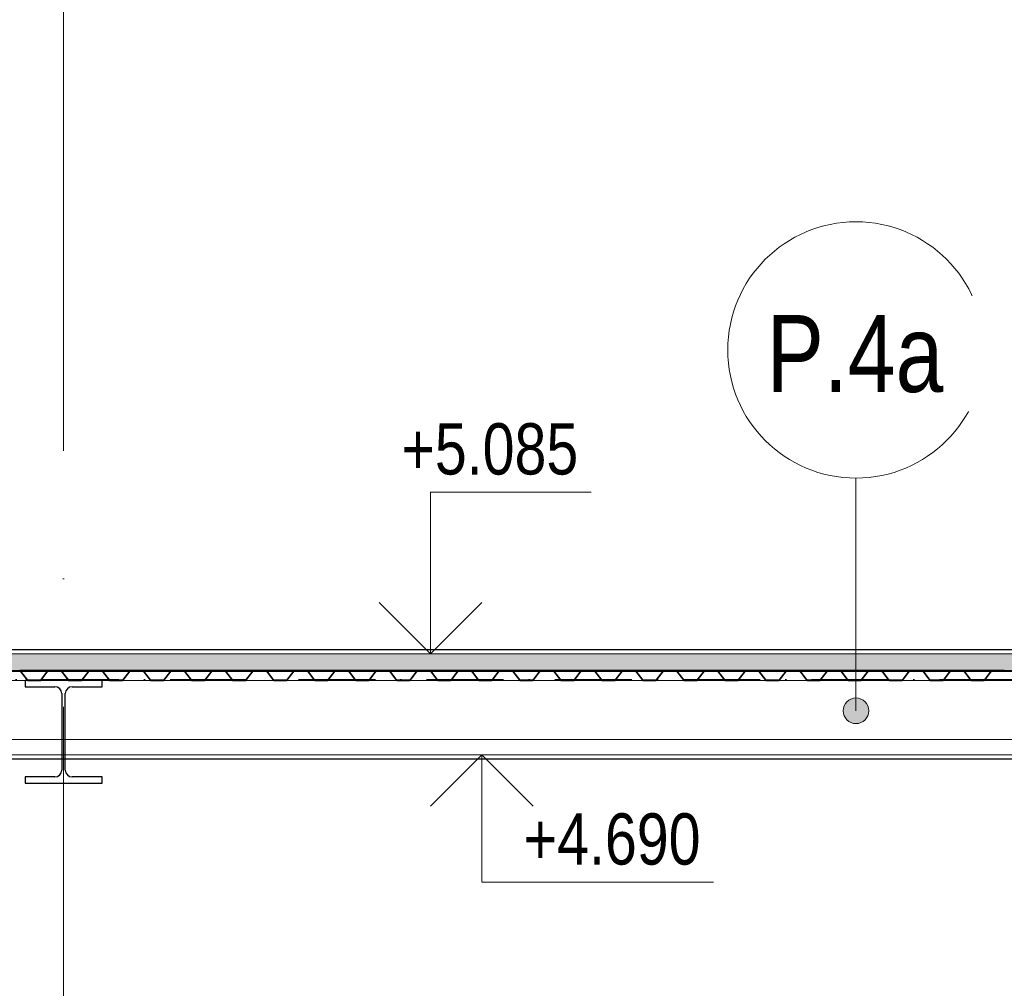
# Model space of a CAD drawing. Header units: millimetres. Extents: x 200776 to 378340, y -23587 to 19113.
# Tile 37 of 61: x 277469 to 281309, y 3779 to 7559. Entities that reach past the tile are written whole.
import ezdxf

# ---------------------------------------------------------------- set-up
doc = ezdxf.new("R2010")
doc.units = ezdxf.units.MM
doc.linetypes.add('Čerchovaná 20mm', pattern=[3000, 2000, -500, 0, -500])
doc.linetypes.add('Čerchovaná 3mm', pattern=[500, 300, -100, 0, -100])
for name, color, linetype, lineweight in [('CA_KOTY', 3, 'Continuous', 9), ('CA_NEVHRA1', 3, 'Čerchovaná 3mm', 13), ('CA_OSY', 5, 'Continuous', 9), ('CA_PODLAHA', 1, 'Continuous', 25), ('CA_PODLAHA25', 7, 'Continuous', 13), ('CA_POHHRA18', 9, 'Continuous', 9), ('CA_REZY', 1, 'Continuous', 25), ('CA_SRAFY', 9, 'Continuous', 25), ('CA_ZARIZPRED', 8, 'Continuous', 13), ('Popisky podlahy', 250, 'Continuous', 9)]:
    doc.layers.add(name, color=color, linetype=linetype, lineweight=lineweight)
doc.styles.add('Arial_1', font='arial.ttf', dxfattribs={"width": 0.8, "height": 300})
doc.styles.add('Arial_2', font='arial.ttf', dxfattribs={"width": 0.8, "height": 200})

# ---------------------------------------------------------------- blocks, each defined once
blk = doc.blocks.new('ocelová kce final - 11542_003_OK-HALA_TaO-2_ET_AciS_2025-05-29_upr_dwg-2597525-Řez 1 - vestavek V9')
at = {"layer": 'CA_REZY'}
for p, q in [((289410, 5100), (274065, 5100)), ((274065, 5019), (289410, 5019)), ((277581.1, 5019), (277468.9, 5019)), ((277471.2, 5016.7), (277497.9, 4981.6)), ((277472.1, 5017.4), (277498.8, 4982.3)), ((277498.8, 4982.3), (277472.1, 5017.4)), ((277551.2, 4982.3), (277577.9, 5017.4)), ((277577.9, 5017.4), (277551.2, 4982.3)), ((277552.1, 4981.6), (277578.8, 5016.7)), ((277628.8, 5019), (277581.2, 5019)), ((277581.2, 5017.9), (277628.8, 5017.9)), ((277741.1, 5019), (277628.9, 5019)), ((277631.2, 5016.7), (277657.9, 4981.6)), ((277632.1, 5017.4), (277658.8, 4982.3)), ((277658.8, 4982.3), (277632.1, 5017.4)), ((277711.2, 4982.3), (277737.9, 5017.4)), ((277737.9, 5017.4), (277711.2, 4982.3)), ((277712.1, 4981.6), (277738.8, 5016.7)), ((277788.8, 5019), (277741.2, 5019)), ((277741.2, 5017.9), (277788.8, 5017.9)), ((277901.1, 5019), (277788.9, 5019)), ((277791.2, 5016.7), (277817.9, 4981.6)), ((277792.1, 5017.4), (277818.8, 4982.3)), ((277818.8, 4982.3), (277792.1, 5017.4)), ((277871.2, 4982.3), (277897.9, 5017.4)), ((277897.9, 5017.4), (277871.2, 4982.3)), ((277872.1, 4981.6), (277898.8, 5016.7)), ((277945, 5019), (277901.2, 5019)), ((277901.2, 5017.9), (277945, 5017.9)), ((277948.8, 5019), (277905, 5019)), ((277905, 5019), (277905, 5017.9)), ((277905, 5017.9), (277948.8, 5017.9)), ((277945, 5017.9), (277945, 5019)), ((278061.1, 5019), (277948.9, 5019)), ((277951.2, 5016.7), (277977.9, 4981.6)), ((277952.1, 5017.4), (277978.8, 4982.3)), ((277978.8, 4982.3), (277952.1, 5017.4)), ((278031.2, 4982.3), (278057.9, 5017.4)), ((278057.9, 5017.4), (278031.2, 4982.3)), ((278032.1, 4981.6), (278058.8, 5016.7)), ((278108.8, 5019), (278061.2, 5019)), ((278061.2, 5017.9), (278108.8, 5017.9)), ((278221.1, 5019), (278108.9, 5019)), ((278111.2, 5016.7), (278137.9, 4981.6)), ((278112.1, 5017.4), (278138.8, 4982.3)), ((278138.8, 4982.3), (278112.1, 5017.4)), ((278191.2, 4982.3), (278217.9, 5017.4)), ((278217.9, 5017.4), (278191.2, 4982.3)), ((278192.1, 4981.6), (278218.8, 5016.7)), ((278268.8, 5019), (278221.2, 5019)), ((278221.2, 5017.9), (278268.8, 5017.9)), ((278381.1, 5019), (278268.9, 5019)), ((278271.2, 5016.7), (278297.9, 4981.6)), ((278272.1, 5017.4), (278298.8, 4982.3)), ((278298.8, 4982.3), (278272.1, 5017.4)), ((278351.2, 4982.3), (278377.9, 5017.4)), ((278377.9, 5017.4), (278351.2, 4982.3)), ((278352.1, 4981.6), (278378.8, 5016.7)), ((278428.8, 5019), (278381.2, 5019)), ((278381.2, 5017.9), (278428.8, 5017.9)), ((278541.1, 5019), (278428.9, 5019)), ((278431.2, 5016.7), (278457.9, 4981.6)), ((278432.1, 5017.4), (278458.8, 4982.3)), ((278458.8, 4982.3), (278432.1, 5017.4)), ((278511.2, 4982.3), (278537.9, 5017.4)), ((278537.9, 5017.4), (278511.2, 4982.3)), ((278512.1, 4981.6), (278538.8, 5016.7)), ((278588.8, 5019), (278541.2, 5019)), ((278541.2, 5017.9), (278588.8, 5017.9)), ((278701.1, 5019), (278588.9, 5019)), ((278591.2, 5016.7), (278617.9, 4981.6)), ((278592.1, 5017.4), (278618.8, 4982.3)), ((278618.8, 4982.3), (278592.1, 5017.4)), ((278671.2, 4982.3), (278697.9, 5017.4)), ((278697.9, 5017.4), (278671.2, 4982.3)), ((278672.1, 4981.6), (278698.8, 5016.7)), ((278748.8, 5019), (278701.2, 5019)), ((278701.2, 5017.9), (278748.8, 5017.9)), ((278861.1, 5019), (278748.9, 5019)), ((278751.2, 5016.7), (278777.9, 4981.6)), ((278752.1, 5017.4), (278778.8, 4982.3)), ((278778.8, 4982.3), (278752.1, 5017.4)), ((278831.2, 4982.3), (278857.9, 5017.4)), ((278857.9, 5017.4), (278831.2, 4982.3)), ((278832.1, 4981.6), (278858.8, 5016.7)), ((278905, 5019), (278861.2, 5019)), ((278861.2, 5017.9), (278905, 5017.9)), ((278908.8, 5019), (278865, 5019)), ((278865, 5019), (278865, 5017.9)), ((278865, 5017.9), (278908.8, 5017.9)), ((278905, 5017.9), (278905, 5019)), ((279021.1, 5019), (278908.9, 5019)), ((278911.2, 5016.7), (278937.9, 4981.6)), ((278912.1, 5017.4), (278938.8, 4982.3)), ((278938.8, 4982.3), (278912.1, 5017.4)), ((278991.2, 4982.3), (279017.9, 5017.4)), ((279017.9, 5017.4), (278991.2, 4982.3)), ((278992.1, 4981.6), (279018.8, 5016.7)), ((279068.8, 5019), (279021.2, 5019)), ((279021.2, 5017.9), (279068.8, 5017.9)), ((279181.1, 5019), (279068.9, 5019)), ((279071.2, 5016.7), (279097.9, 4981.6)), ((279072.1, 5017.4), (279098.8, 4982.3)), ((279098.8, 4982.3), (279072.1, 5017.4)), ((279151.2, 4982.3), (279177.9, 5017.4)), ((279177.9, 5017.4), (279151.2, 4982.3)), ((279152.1, 4981.6), (279178.8, 5016.7)), ((279228.8, 5019), (279181.2, 5019)), ((279181.2, 5017.9), (279228.8, 5017.9)), ((279341.1, 5019), (279228.9, 5019)), ((279231.2, 5016.7), (279257.9, 4981.6)), ((279232.1, 5017.4), (279258.8, 4982.3)), ((279258.8, 4982.3), (279232.1, 5017.4)), ((279311.2, 4982.3), (279337.9, 5017.4)), ((279337.9, 5017.4), (279311.2, 4982.3)), ((279312.1, 4981.6), (279338.8, 5016.7)), ((279388.8, 5019), (279341.2, 5019)), ((279341.2, 5017.9), (279388.8, 5017.9)), ((279501.1, 5019), (279388.9, 5019)), ((279391.2, 5016.7), (279417.9, 4981.6)), ((279392.1, 5017.4), (279418.8, 4982.3)), ((279418.8, 4982.3), (279392.1, 5017.4)), ((279471.2, 4982.3), (279497.9, 5017.4)), ((279497.9, 5017.4), (279471.2, 4982.3)), ((279472.1, 4981.6), (279498.8, 5016.7)), ((279548.8, 5019), (279501.2, 5019)), ((279501.2, 5017.9), (279548.8, 5017.9)), ((279661.1, 5019), (279548.9, 5019)), ((279551.2, 5016.7), (279577.9, 4981.6)), ((279552.1, 5017.4), (279578.8, 4982.3)), ((279578.8, 4982.3), (279552.1, 5017.4)), ((279631.2, 4982.3), (279657.9, 5017.4)), ((279657.9, 5017.4), (279631.2, 4982.3)), ((279632.1, 4981.6), (279658.8, 5016.7)), ((279708.8, 5019), (279661.2, 5019)), ((279661.2, 5017.9), (279708.8, 5017.9)), ((279821.1, 5019), (279708.9, 5019)), ((279711.2, 5016.7), (279737.9, 4981.6)), ((279712.1, 5017.4), (279738.8, 4982.3)), ((279738.8, 4982.3), (279712.1, 5017.4)), ((279791.2, 4982.3), (279817.9, 5017.4)), ((279817.9, 5017.4), (279791.2, 4982.3)), ((279792.1, 4981.6), (279818.8, 5016.7)), ((279865, 5019), (279821.2, 5019)), ((279821.2, 5017.9), (279865, 5017.9)), ((279868.8, 5019), (279825, 5019)), ((279825, 5019), (279825, 5017.9)), ((279825, 5017.9), (279868.8, 5017.9)), ((279865, 5017.9), (279865, 5019)), ((279981.1, 5019), (279868.9, 5019)), ((279871.2, 5016.7), (279897.9, 4981.6)), ((279872.1, 5017.4), (279898.8, 4982.3)), ((279898.8, 4982.3), (279872.1, 5017.4)), ((279951.2, 4982.3), (279977.9, 5017.4)), ((279977.9, 5017.4), (279951.2, 4982.3)), ((279952.1, 4981.6), (279978.8, 5016.7)), ((280028.8, 5019), (279981.2, 5019)), ((279981.2, 5017.9), (280028.8, 5017.9)), ((280141.1, 5019), (280028.9, 5019)), ((280031.2, 5016.7), (280057.9, 4981.6)), ((280032.1, 5017.4), (280058.8, 4982.3)), ((280058.8, 4982.3), (280032.1, 5017.4)), ((280111.2, 4982.3), (280137.9, 5017.4)), ((280137.9, 5017.4), (280111.2, 4982.3)), ((280112.1, 4981.6), (280138.8, 5016.7)), ((280188.8, 5019), (280141.2, 5019)), ((280141.2, 5017.9), (280188.8, 5017.9)), ((280301.1, 5019), (280188.9, 5019)), ((280191.2, 5016.7), (280217.9, 4981.6)), ((280192.1, 5017.4), (280218.8, 4982.3)), ((280218.8, 4982.3), (280192.1, 5017.4)), ((280271.2, 4982.3), (280297.9, 5017.4)), ((280297.9, 5017.4), (280271.2, 4982.3)), ((280272.1, 4981.6), (280298.8, 5016.7)), ((280348.8, 5019), (280301.2, 5019)), ((280301.2, 5017.9), (280348.8, 5017.9)), ((280461.1, 5019), (280348.9, 5019)), ((280351.2, 5016.7), (280377.9, 4981.6)), ((280352.1, 5017.4), (280378.8, 4982.3)), ((280378.8, 4982.3), (280352.1, 5017.4)), ((280431.2, 4982.3), (280457.9, 5017.4)), ((280457.9, 5017.4), (280431.2, 4982.3)), ((280432.1, 4981.6), (280458.8, 5016.7)), ((280508.8, 5019), (280461.2, 5019)), ((280461.2, 5017.9), (280508.8, 5017.9)), ((280621.1, 5019), (280508.9, 5019)), ((280511.2, 5016.7), (280537.9, 4981.6)), ((280512.1, 5017.4), (280538.8, 4982.3)), ((280538.8, 4982.3), (280512.1, 5017.4)), ((280591.2, 4982.3), (280617.9, 5017.4)), ((280617.9, 5017.4), (280591.2, 4982.3)), ((280592.1, 4981.6), (280618.8, 5016.7)), ((280668.8, 5019), (280621.2, 5019)), ((280621.2, 5017.9), (280668.8, 5017.9)), ((280781.1, 5019), (280668.9, 5019)), ((280671.2, 5016.7), (280697.9, 4981.6)), ((280672.1, 5017.4), (280698.8, 4982.3)), ((280698.8, 4982.3), (280672.1, 5017.4)), ((280751.2, 4982.3), (280777.9, 5017.4)), ((280777.9, 5017.4), (280751.2, 4982.3)), ((280752.1, 4981.6), (280778.8, 5016.7)), ((280825, 5019), (280781.2, 5019)), ((280781.2, 5017.9), (280825, 5017.9)), ((280828.8, 5019), (280785, 5019)), ((280785, 5019), (280785, 5017.9)), ((280785, 5017.9), (280828.8, 5017.9)), ((280825, 5017.9), (280825, 5019)), ((280941.1, 5019), (280828.9, 5019)), ((280831.2, 5016.7), (280857.9, 4981.6)), ((280832.1, 5017.4), (280858.8, 4982.3)), ((280858.8, 4982.3), (280832.1, 5017.4)), ((280911.2, 4982.3), (280937.9, 5017.4)), ((280937.9, 5017.4), (280911.2, 4982.3)), ((280912.1, 4981.6), (280938.8, 5016.7)), ((280988.8, 5019), (280941.2, 5019)), ((280941.2, 5017.9), (280988.8, 5017.9)), ((281101.1, 5019), (280988.9, 5019)), ((280991.2, 5016.7), (281017.9, 4981.6)), ((280992.1, 5017.4), (281018.8, 4982.3)), ((281018.8, 4982.3), (280992.1, 5017.4)), ((281071.2, 4982.3), (281097.9, 5017.4)), ((281097.9, 5017.4), (281071.2, 4982.3)), ((281072.1, 4981.6), (281098.8, 5016.7)), ((281148.8, 5019), (281101.2, 5019)), ((281101.2, 5017.9), (281148.8, 5017.9)), ((281261.1, 5019), (281148.9, 5019)), ((281151.2, 5016.7), (281177.9, 4981.6)), ((281152.1, 5017.4), (281178.8, 4982.3)), ((281178.8, 4982.3), (281152.1, 5017.4)), ((281231.2, 4982.3), (281257.9, 5017.4)), ((281257.9, 5017.4), (281231.2, 4982.3)), ((281232.1, 4981.6), (281258.8, 5016.7)), ((281308.8, 5019), (281261.2, 5019)), ((281261.2, 5017.9), (281308.8, 5017.9)), ((277790, 4980), (277490, 4980)), ((277490, 4980), (277490, 4956)), ((277490, 4956), (277606.2, 4956)), ((277501.2, 4981.1), (277548.8, 4981.1)), ((277548.8, 4981.1), (277501.2, 4981.1)), ((277501.2, 4980), (277548.8, 4980)), ((277661.2, 4981.1), (277708.8, 4981.1)), ((277708.8, 4981.1), (277661.2, 4981.1)), ((277661.2, 4980), (277708.8, 4980)), ((277673.7, 4956), (277790, 4956)), ((277790, 4956), (277790, 4980)), ((277821.2, 4981.1), (277868.8, 4981.1)), ((277868.8, 4981.1), (277821.2, 4981.1)), ((277821.2, 4980), (277868.8, 4980)), ((277981.2, 4981.1), (278028.8, 4981.1)), ((278028.8, 4981.1), (277981.2, 4981.1)), ((277981.2, 4980), (278028.8, 4980)), ((278141.2, 4981.1), (278188.8, 4981.1)), ((278188.8, 4981.1), (278141.2, 4981.1)), ((278141.2, 4980), (278188.8, 4980)), ((278301.2, 4981.1), (278348.8, 4981.1)), ((278348.8, 4981.1), (278301.2, 4981.1)), ((278301.2, 4980), (278348.8, 4980)), ((278461.2, 4981.1), (278508.8, 4981.1)), ((278508.8, 4981.1), (278461.2, 4981.1)), ((278461.2, 4980), (278508.8, 4980)), ((278621.2, 4981.1), (278668.8, 4981.1)), ((278668.8, 4981.1), (278621.2, 4981.1)), ((278621.2, 4980), (278668.8, 4980)), ((278781.2, 4981.1), (278828.8, 4981.1)), ((278828.8, 4981.1), (278781.2, 4981.1)), ((278781.2, 4980), (278828.8, 4980)), ((278941.2, 4981.1), (278988.8, 4981.1)), ((278988.8, 4981.1), (278941.2, 4981.1)), ((278941.2, 4980), (278988.8, 4980)), ((279101.2, 4981.1), (279148.8, 4981.1)), ((279148.8, 4981.1), (279101.2, 4981.1)), ((279101.2, 4980), (279148.8, 4980)), ((279261.2, 4981.1), (279308.8, 4981.1)), ((279308.8, 4981.1), (279261.2, 4981.1)), ((279261.2, 4980), (279308.8, 4980)), ((279421.2, 4981.1), (279468.8, 4981.1)), ((279468.8, 4981.1), (279421.2, 4981.1)), ((279421.2, 4980), (279468.8, 4980)), ((279581.2, 4981.1), (279628.8, 4981.1)), ((279628.8, 4981.1), (279581.2, 4981.1)), ((279581.2, 4980), (279628.8, 4980)), ((279741.2, 4981.1), (279788.8, 4981.1)), ((279788.8, 4981.1), (279741.2, 4981.1)), ((279741.2, 4980), (279788.8, 4980)), ((279901.2, 4981.1), (279948.8, 4981.1)), ((279948.8, 4981.1), (279901.2, 4981.1)), ((279901.2, 4980), (279948.8, 4980)), ((280061.2, 4981.1), (280108.8, 4981.1)), ((280108.8, 4981.1), (280061.2, 4981.1)), ((280061.2, 4980), (280108.8, 4980)), ((280221.2, 4981.1), (280268.8, 4981.1)), ((280268.8, 4981.1), (280221.2, 4981.1)), ((280221.2, 4980), (280268.8, 4980)), ((280381.2, 4981.1), (280428.8, 4981.1)), ((280428.8, 4981.1), (280381.2, 4981.1)), ((280381.2, 4980), (280428.8, 4980)), ((280541.2, 4981.1), (280588.8, 4981.1)), ((280588.8, 4981.1), (280541.2, 4981.1)), ((280541.2, 4980), (280588.8, 4980)), ((280701.2, 4981.1), (280748.8, 4981.1)), ((280748.8, 4981.1), (280701.2, 4981.1)), ((280701.2, 4980), (280748.8, 4980)), ((280861.2, 4981.1), (280908.8, 4981.1)), ((280908.8, 4981.1), (280861.2, 4981.1)), ((280861.2, 4980), (280908.8, 4980)), ((281021.2, 4981.1), (281068.8, 4981.1)), ((281068.8, 4981.1), (281021.2, 4981.1)), ((281021.2, 4980), (281068.8, 4980)), ((281181.2, 4981.1), (281228.8, 4981.1)), ((281228.8, 4981.1), (281181.2, 4981.1)), ((281181.2, 4980), (281228.8, 4980)), ((277633.2, 4929), (277633.2, 4631)), ((277646.7, 4631), (277646.7, 4929)), ((277606.2, 4604), (277490, 4604)), ((277490, 4604), (277490, 4580)), ((277490, 4580), (277790, 4580)), ((277790, 4604), (277673.7, 4604)), ((277790, 4580), (277790, 4604))]:
    blk.add_line(p, q, dxfattribs=at)
for centre, radius, start, end in [((277468.8, 5015), 4.04, 36.3452, 90), ((277468.8, 5015), 2.96, 36.1815, 90), ((277468.8, 5015), 4.04, 36.3453, 88.7247), ((277581.3, 5014.8), 4.18, 91.5924, 142.6726), ((277581.2, 5015), 4.04, 90, 143.6548), ((277581.2, 5015), 2.96, 90, 143.8185), ((277628.8, 5015), 4.04, 36.3452, 90), ((277628.8, 5015), 2.96, 36.1815, 90), ((277628.8, 5015), 4.04, 36.3453, 88.7247), ((277741.3, 5014.8), 4.18, 91.5924, 142.6726), ((277741.2, 5015), 4.04, 90, 143.6548), ((277741.2, 5015), 2.96, 90, 143.8185), ((277788.8, 5015), 4.04, 36.3452, 90), ((277788.8, 5015), 2.96, 36.1815, 90), ((277788.8, 5015), 4.04, 36.3453, 88.7247), ((277901.3, 5014.8), 4.18, 91.5924, 142.6726), ((277901.2, 5015), 4.04, 90, 143.6548), ((277901.2, 5015), 2.96, 90, 143.8185), ((277948.8, 5015), 4.04, 36.3452, 90), ((277948.8, 5015), 2.96, 36.1815, 90), ((277948.8, 5015), 4.04, 36.3453, 88.7247), ((278061.3, 5014.8), 4.18, 91.5924, 142.6726), ((278061.2, 5015), 4.04, 90, 143.6548), ((278061.2, 5015), 2.96, 90, 143.8185), ((278108.8, 5015), 4.04, 36.3452, 90), ((278108.8, 5015), 2.96, 36.1815, 90), ((278108.8, 5015), 4.04, 36.3453, 88.7247), ((278221.3, 5014.8), 4.18, 91.5924, 142.6726), ((278221.2, 5015), 4.04, 90, 143.6548), ((278221.2, 5015), 2.96, 90, 143.8185), ((278268.8, 5015), 4.04, 36.3452, 90), ((278268.8, 5015), 2.96, 36.1815, 90), ((278268.8, 5015), 4.04, 36.3453, 88.7247), ((278381.3, 5014.8), 4.18, 91.5924, 142.6726), ((278381.2, 5015), 4.04, 90, 143.6548), ((278381.2, 5015), 2.96, 90, 143.8185), ((278428.8, 5015), 4.04, 36.3452, 90), ((278428.8, 5015), 2.96, 36.1815, 90), ((278428.8, 5015), 4.04, 36.3453, 88.7247), ((278541.3, 5014.8), 4.18, 91.5924, 142.6726), ((278541.2, 5015), 4.04, 90, 143.6548), ((278541.2, 5015), 2.96, 90, 143.8185), ((278588.8, 5015), 4.04, 36.3452, 90), ((278588.8, 5015), 2.96, 36.1815, 90), ((278588.8, 5015), 4.04, 36.3453, 88.7247), ((278701.3, 5014.8), 4.18, 91.5924, 142.6726), ((278701.2, 5015), 4.04, 90, 143.6548), ((278701.2, 5015), 2.96, 90, 143.8185), ((278748.8, 5015), 4.04, 36.3452, 90), ((278748.8, 5015), 2.96, 36.1815, 90), ((278748.8, 5015), 4.04, 36.3453, 88.7247), ((278861.3, 5014.8), 4.18, 91.5924, 142.6726), ((278861.2, 5015), 4.04, 90, 143.6548), ((278861.2, 5015), 2.96, 90, 143.8185), ((278908.8, 5015), 4.04, 36.3452, 90), ((278908.8, 5015), 2.96, 36.1815, 90), ((278908.8, 5015), 4.04, 36.3453, 88.7247), ((279021.3, 5014.8), 4.18, 91.5924, 142.6726), ((279021.2, 5015), 4.04, 90, 143.6548), ((279021.2, 5015), 2.96, 90, 143.8185), ((279068.8, 5015), 4.04, 36.3452, 90), ((279068.8, 5015), 2.96, 36.1815, 90), ((279068.8, 5015), 4.04, 36.3453, 88.7247), ((279181.3, 5014.8), 4.18, 91.5924, 142.6726), ((279181.2, 5015), 4.04, 90, 143.6548), ((279181.2, 5015), 2.96, 90, 143.8185), ((279228.8, 5015), 4.04, 36.3452, 90), ((279228.8, 5015), 2.96, 36.1815, 90), ((279228.8, 5015), 4.04, 36.3453, 88.7247), ((279341.3, 5014.8), 4.18, 91.5924, 142.6726), ((279341.2, 5015), 4.04, 90, 143.6548), ((279341.2, 5015), 2.96, 90, 143.8185), ((279388.8, 5015), 4.04, 36.3452, 90), ((279388.8, 5015), 2.96, 36.1815, 90), ((279388.8, 5015), 4.04, 36.3453, 88.7247), ((279501.3, 5014.8), 4.18, 91.5924, 142.6726), ((279501.2, 5015), 4.04, 90, 143.6548), ((279501.2, 5015), 2.96, 90, 143.8185), ((279548.8, 5015), 4.04, 36.3452, 90), ((279548.8, 5015), 2.96, 36.1815, 90), ((279548.8, 5015), 4.04, 36.3453, 88.7247), ((279661.3, 5014.8), 4.18, 91.5924, 142.6726), ((279661.2, 5015), 4.04, 90, 143.6548), ((279661.2, 5015), 2.96, 90, 143.8185), ((279708.8, 5015), 4.04, 36.3452, 90), ((279708.8, 5015), 2.96, 36.1815, 90), ((279708.8, 5015), 4.04, 36.3453, 88.7247), ((279821.3, 5014.8), 4.18, 91.5924, 142.6726), ((279821.2, 5015), 4.04, 90, 143.6548), ((279821.2, 5015), 2.96, 90, 143.8185), ((279868.8, 5015), 4.04, 36.3452, 90), ((279868.8, 5015), 2.96, 36.1815, 90), ((279868.8, 5015), 4.04, 36.3453, 88.7247), ((279981.3, 5014.8), 4.18, 91.5924, 142.6726), ((279981.2, 5015), 4.04, 90, 143.6548), ((279981.2, 5015), 2.96, 90, 143.8185), ((280028.8, 5015), 4.04, 36.3452, 90), ((280028.8, 5015), 2.96, 36.1815, 90), ((280028.8, 5015), 4.04, 36.3453, 88.7247), ((280141.3, 5014.8), 4.18, 91.5924, 142.6726), ((280141.2, 5015), 4.04, 90, 143.6548), ((280141.2, 5015), 2.96, 90, 143.8185), ((280188.8, 5015), 4.04, 36.3452, 90), ((280188.8, 5015), 2.96, 36.1815, 90), ((280188.8, 5015), 4.04, 36.3453, 88.7247), ((280301.3, 5014.8), 4.18, 91.5924, 142.6726), ((280301.2, 5015), 4.04, 90, 143.6548), ((280301.2, 5015), 2.96, 90, 143.8185), ((280348.8, 5015), 4.04, 36.3452, 90), ((280348.8, 5015), 2.96, 36.1815, 90), ((280348.8, 5015), 4.04, 36.3453, 88.7247), ((280461.3, 5014.8), 4.18, 91.5924, 142.6726), ((280461.2, 5015), 4.04, 90, 143.6548), ((280461.2, 5015), 2.96, 90, 143.8185), ((280508.8, 5015), 4.04, 36.3452, 90), ((280508.8, 5015), 2.96, 36.1815, 90), ((280508.8, 5015), 4.04, 36.3453, 88.7247), ((280621.3, 5014.8), 4.18, 91.5924, 142.6726), ((280621.2, 5015), 4.04, 90, 143.6548), ((280621.2, 5015), 2.96, 90, 143.8185), ((280668.8, 5015), 4.04, 36.3452, 90), ((280668.8, 5015), 2.96, 36.1815, 90), ((280668.8, 5015), 4.04, 36.3453, 88.7247), ((280781.3, 5014.8), 4.18, 91.5924, 142.6726), ((280781.2, 5015), 4.04, 90, 143.6548), ((280781.2, 5015), 2.96, 90, 143.8185), ((280828.8, 5015), 4.04, 36.3452, 90), ((280828.8, 5015), 2.96, 36.1815, 90), ((280828.8, 5015), 4.04, 36.3453, 88.7247), ((280941.3, 5014.8), 4.18, 91.5924, 142.6726), ((280941.2, 5015), 4.04, 90, 143.6548), ((280941.2, 5015), 2.96, 90, 143.8185), ((280988.8, 5015), 4.04, 36.3452, 90), ((280988.8, 5015), 2.96, 36.1815, 90), ((280988.8, 5015), 4.04, 36.3453, 88.7247), ((281101.3, 5014.8), 4.18, 91.5924, 142.6726), ((281101.2, 5015), 4.04, 90, 143.6548), ((281101.2, 5015), 2.96, 90, 143.8185), ((281148.8, 5015), 4.04, 36.3452, 90), ((281148.8, 5015), 2.96, 36.1815, 90), ((281148.8, 5015), 4.04, 36.3453, 88.7247), ((281261.3, 5014.8), 4.18, 91.5924, 142.6726), ((281261.2, 5015), 4.04, 90, 143.6548), ((281261.2, 5015), 2.96, 90, 143.8185), ((281308.8, 5015), 4.04, 36.3452, 90), ((281308.8, 5015), 2.96, 36.1815, 90), ((277501.2, 4984), 4.04, 216.3452, 270), ((277501.3, 4984.2), 3.09, 217.3274, 268.8539), ((277501.2, 4984), 2.96, 216.1815, 270), ((277548.8, 4984.1), 3.07, 270.9824, 322.8363), ((277548.8, 4984), 2.96, 270, 323.8185), ((277548.8, 4984), 4.04, 270, 323.6548), ((277606.2, 4929), 27, 0, 90), ((277673.7, 4929), 27, 90, 180), ((277661.2, 4984), 4.04, 216.3452, 270), ((277661.3, 4984.2), 3.09, 217.3274, 268.8539), ((277661.2, 4984), 2.96, 216.1815, 270), ((277708.8, 4984), 2.96, 270, 323.8187), ((277708.8, 4984), 2.96, 270, 323.8185), ((277708.8, 4984), 4.04, 270, 323.6548), ((277821.2, 4984), 4.04, 216.3452, 270), ((277821.3, 4984.2), 3.09, 217.3274, 268.8539), ((277821.2, 4984), 2.96, 216.1815, 270), ((277868.8, 4984), 2.96, 270, 323.8187), ((277868.8, 4984), 2.96, 270, 323.8185), ((277868.8, 4984), 4.04, 270, 323.6548), ((277981.2, 4984), 4.04, 216.3452, 270), ((277981.3, 4984.2), 3.09, 217.3274, 268.8539), ((277981.2, 4984), 2.96, 216.1815, 270), ((278028.8, 4984), 2.96, 270, 323.8187), ((278028.8, 4984), 2.96, 270, 323.8185), ((278028.8, 4984), 4.04, 270, 323.6548), ((278141.2, 4984), 4.04, 216.3452, 270), ((278141.3, 4984.2), 3.09, 217.3274, 268.8539), ((278141.2, 4984), 2.96, 216.1815, 270), ((278188.8, 4984.1), 3.07, 270.9824, 322.8363), ((278188.8, 4984), 2.96, 270, 323.8185), ((278188.8, 4984), 4.04, 270, 323.6548), ((278301.2, 4984), 4.04, 216.3452, 270), ((278301.3, 4984.2), 3.09, 217.3274, 268.8539), ((278301.2, 4984), 2.96, 216.1815, 270), ((278348.8, 4984), 2.96, 270, 323.8187), ((278348.8, 4984), 2.96, 270, 323.8185), ((278348.8, 4984), 4.04, 270, 323.6548), ((278461.2, 4984), 4.04, 216.3452, 270), ((278461.3, 4984.2), 3.09, 217.3274, 268.8539), ((278461.2, 4984), 2.96, 216.1815, 270), ((278508.8, 4984), 2.96, 270, 323.8187), ((278508.8, 4984), 2.96, 270, 323.8185), ((278508.8, 4984), 4.04, 270, 323.6548), ((278621.2, 4984), 4.04, 216.3452, 270), ((278621.3, 4984.2), 3.09, 217.3274, 268.8539), ((278621.2, 4984), 2.96, 216.1815, 270), ((278668.8, 4984), 2.96, 270, 323.8187), ((278668.8, 4984), 2.96, 270, 323.8185), ((278668.8, 4984), 4.04, 270, 323.6548), ((278781.2, 4984), 4.04, 216.3452, 270), ((278781.3, 4984.2), 3.09, 217.3274, 268.8539), ((278781.2, 4984), 2.96, 216.1815, 270), ((278828.8, 4984.1), 3.07, 270.9824, 322.8363), ((278828.8, 4984), 2.96, 270, 323.8185), ((278828.8, 4984), 4.04, 270, 323.6548), ((278941.2, 4984), 4.04, 216.3452, 270), ((278941.3, 4984.2), 3.09, 217.3274, 268.8539), ((278941.2, 4984), 2.96, 216.1815, 270), ((278988.8, 4984), 2.96, 270, 323.8187), ((278988.8, 4984), 2.96, 270, 323.8185), ((278988.8, 4984), 4.04, 270, 323.6548), ((279101.2, 4984), 4.04, 216.3452, 270), ((279101.3, 4984.2), 3.09, 217.3274, 268.8539), ((279101.2, 4984), 2.96, 216.1815, 270), ((279148.8, 4984), 2.96, 270, 323.8187), ((279148.8, 4984), 2.96, 270, 323.8185), ((279148.8, 4984), 4.04, 270, 323.6548), ((279261.2, 4984), 4.04, 216.3452, 270), ((279261.3, 4984.2), 3.09, 217.3274, 268.8539), ((279261.2, 4984), 2.96, 216.1815, 270), ((279308.8, 4984), 2.96, 270, 323.8187), ((279308.8, 4984), 2.96, 270, 323.8185), ((279308.8, 4984), 4.04, 270, 323.6548), ((279421.2, 4984), 4.04, 216.3452, 270), ((279421.3, 4984.2), 3.09, 217.3274, 268.8539), ((279421.2, 4984), 2.96, 216.1815, 270), ((279468.8, 4984.1), 3.07, 270.9824, 322.8363), ((279468.8, 4984), 2.96, 270, 323.8185), ((279468.8, 4984), 4.04, 270, 323.6548), ((279581.2, 4984), 4.04, 216.3452, 270), ((279581.3, 4984.2), 3.09, 217.3274, 268.8539), ((279581.2, 4984), 2.96, 216.1815, 270), ((279628.8, 4984), 2.96, 270, 323.8187), ((279628.8, 4984), 2.96, 270, 323.8185), ((279628.8, 4984), 4.04, 270, 323.6548), ((279741.2, 4984), 4.04, 216.3452, 270), ((279741.3, 4984.2), 3.09, 217.3274, 268.8539), ((279741.2, 4984), 2.96, 216.1815, 270), ((279788.8, 4984), 2.96, 270, 323.8187), ((279788.8, 4984), 2.96, 270, 323.8185), ((279788.8, 4984), 4.04, 270, 323.6548), ((279901.2, 4984), 4.04, 216.3452, 270), ((279901.3, 4984.2), 3.09, 217.3274, 268.8539), ((279901.2, 4984), 2.96, 216.1815, 270), ((279948.8, 4984), 2.96, 270, 323.8187), ((279948.8, 4984), 2.96, 270, 323.8185), ((279948.8, 4984), 4.04, 270, 323.6548), ((280061.2, 4984), 4.04, 216.3452, 270), ((280061.3, 4984.2), 3.09, 217.3274, 268.8539), ((280061.2, 4984), 2.96, 216.1815, 270), ((280108.8, 4984.1), 3.07, 270.9824, 322.8363), ((280108.8, 4984), 2.96, 270, 323.8185), ((280108.8, 4984), 4.04, 270, 323.6548), ((280221.2, 4984), 4.04, 216.3452, 270), ((280221.3, 4984.2), 3.09, 217.3274, 268.8539), ((280221.2, 4984), 2.96, 216.1815, 270), ((280268.8, 4984), 2.96, 270, 323.8187), ((280268.8, 4984), 2.96, 270, 323.8185), ((280268.8, 4984), 4.04, 270, 323.6548), ((280381.2, 4984), 4.04, 216.3452, 270), ((280381.3, 4984.2), 3.09, 217.3274, 268.8539), ((280381.2, 4984), 2.96, 216.1815, 270), ((280428.8, 4984), 2.96, 270, 323.8187), ((280428.8, 4984), 2.96, 270, 323.8185), ((280428.8, 4984), 4.04, 270, 323.6548), ((280541.2, 4984), 4.04, 216.3452, 270), ((280541.3, 4984.2), 3.09, 217.3274, 268.8539), ((280541.2, 4984), 2.96, 216.1815, 270), ((280588.8, 4984), 2.96, 270, 323.8187), ((280588.8, 4984), 2.96, 270, 323.8185), ((280588.8, 4984), 4.04, 270, 323.6548), ((280701.2, 4984), 4.04, 216.3452, 270), ((280701.3, 4984.2), 3.09, 217.3274, 268.8539), ((280701.2, 4984), 2.96, 216.1815, 270), ((280748.8, 4984.1), 3.07, 270.9824, 322.8363), ((280748.8, 4984), 2.96, 270, 323.8185), ((280748.8, 4984), 4.04, 270, 323.6548), ((280861.2, 4984), 4.04, 216.3452, 270), ((280861.3, 4984.2), 3.09, 217.3274, 268.8539), ((280861.2, 4984), 2.96, 216.1815, 270), ((280908.8, 4984), 2.96, 270, 323.8187), ((280908.8, 4984), 2.96, 270, 323.8185), ((280908.8, 4984), 4.04, 270, 323.6548), ((281021.2, 4984), 4.04, 216.3452, 270), ((281021.3, 4984.2), 3.09, 217.3274, 268.8539), ((281021.2, 4984), 2.96, 216.1815, 270), ((281068.8, 4984), 2.96, 270, 323.8187), ((281068.8, 4984), 2.96, 270, 323.8185), ((281068.8, 4984), 4.04, 270, 323.6548), ((281181.2, 4984), 4.04, 216.3452, 270), ((281181.3, 4984.2), 3.09, 217.3274, 268.8539), ((281181.2, 4984), 2.96, 216.1815, 270), ((281228.8, 4984), 2.96, 270, 323.8187), ((281228.8, 4984), 2.96, 270, 323.8185), ((281228.8, 4984), 4.04, 270, 323.6548), ((277606.2, 4631), 27, 270, 0), ((277673.7, 4631), 27, 180, 270)]:
    blk.add_arc(centre, radius, start, end, dxfattribs=at)
blk = doc.blocks.new('ocelová kce final - ocelová kce final-2597615-Řez 1 - vestavek V9')
blk.add_blockref('ocelová kce final - 11542_003_OK-HALA_TaO-2_ET_AciS_2025-05-29_upr_dwg-2597525-Řez 1 - vestavek V9', (0, 0))
blk = doc.blocks.new('Popisek podlahy - Popisek podlahy-1418391-Řez 1 - vestavek V9')
at = {"layer": 'Popisky podlahy'}
blk.add_circle((256242.5, 6023.6), 500, dxfattribs=at)

msp = doc.modelspace()

# ---------------------------------------------------------------- hatches: boundary and pattern name
at = {"layer": 'CA_SRAFY', "lineweight": 9}
h = msp.add_hatch(dxfattribs=at)
h.set_pattern_fill('FP_13', color=256, style=0, pattern_type=2)
h.set_pattern_definition([(45, (248519.7, 1115), (-359.21, 359.21), []), (45, (248663.4, 1115), (-359.21, 359.21), []), (45, (248950.75, 1115), (-215.526, 502.8943), [203.2, -101.6, 3.353, -98.247])])
h.paths.add_polyline_path([(236175.3, 5020), (246890, 5020), (246890, 5085), (205090, 5085), (205090, 5020), (235814, 5020)])
h.paths.add_polyline_path([(289420, 5020), (289420, 5085), (274055, 5085), (274055, 5020), (289273.6, 5020)])
h.paths.add_polyline_path([(273905, 5020), (273905, 5085), (265520, 5085), (265520, 5020), (273741.4, 5020)])
at = {"layer": 'Popisky podlahy'}
h = msp.add_hatch(color=7, dxfattribs=at)
edge = h.paths.add_edge_path()
edge.add_arc((280730.3, 4862.1), 50, 0, 360)

# ---------------------------------------------------------------- linework, layer by layer
at = {"layer": 'CA_KOTY'}
for p, q in [((279070.6, 5715), (279697.2, 5715)), ((279070.6, 5085), (279070.6, 5715)), ((279070.6, 5085), (278870.6, 5285)), ((279070.6, 5085), (279270.6, 5285)), ((279271, 4690), (279071, 4490)), ((279271, 4690), (279471, 4490)), ((279271, 4690), (279271, 4193)), ((279271, 4193), (280174.1, 4193))]:
    msp.add_line(p, q, dxfattribs=at)
at = {"layer": 'CA_NEVHRA1'}
msp.add_line((274055, 4984), (289420, 4984), dxfattribs=at)
at = {"layer": 'CA_OSY', "linetype": 'Čerchovaná 20mm'}
msp.add_line((277640, -6123.3), (277640, 17912.5), dxfattribs=at)
at = {"layer": 'CA_PODLAHA'}
for p, q in [((289420, 5100), (274055, 5100)), ((274055, 4675), (289420, 4675))]:
    msp.add_line(p, q, dxfattribs=at)
at = {"layer": 'CA_PODLAHA25'}
for p, q in [((289420, 5085), (274055, 5085)), ((289420, 5020), (274055, 5020)), ((289420, 4980), (274055, 4980)), ((289420, 4750), (274055, 4750)), ((289420, 4690), (274055, 4690))]:
    msp.add_line(p, q, dxfattribs=at)
at = {"layer": 'CA_POHHRA18'}
msp.add_line((274055, 5016), (289420, 5016), dxfattribs=at)
at = {"layer": 'Popisky podlahy'}
msp.add_line((280730.3, 4862.1), (280730.3, 5770.1), dxfattribs=at)
msp.add_circle((280730.3, 4862.1), 50, dxfattribs=at)

# ---------------------------------------------------------------- block references
at = {"layer": 'CA_ZARIZPRED'}
msp.add_blockref('ocelová kce final - ocelová kce final-2597615-Řez 1 - vestavek V9', (0, 0), dxfattribs=at)
at = {"layer": 'Popisky podlahy'}
msp.add_blockref('Popisek podlahy - Popisek podlahy-1418391-Řez 1 - vestavek V9', (24487.8, 246.5), dxfattribs=at)

# ---------------------------------------------------------------- texts
at = {"layer": 'CA_KOTY', "char_height": 200, "width": 815.357, "attachment_point": 1, "line_spacing_factor": 0.941778, "style": 'Arial_2'}
for s, insert in [('+5.085', (278957.4, 5984.1)), ('+4.690', (279434.3, 4462.1))]:
    msp.add_mtext(s, dxfattribs=dict(at, insert=insert))

# ---------------------------------------------------------------- next in the draw order: texts
at = {"layer": 'Popisky podlahy', "color": 7, "insert": (280381.5, 6406.1), "char_height": 300, "width": 852.995, "attachment_point": 1, "style": 'Arial_1', "bg_fill": 3, "box_fill_scale": 1.25, "bg_fill_color": 256, "bg_fill_true_color": 13158600, "bg_fill_transparency": 0}
msp.add_mtext('P.4a', dxfattribs=at)

doc.saveas('drawing.dxf')
